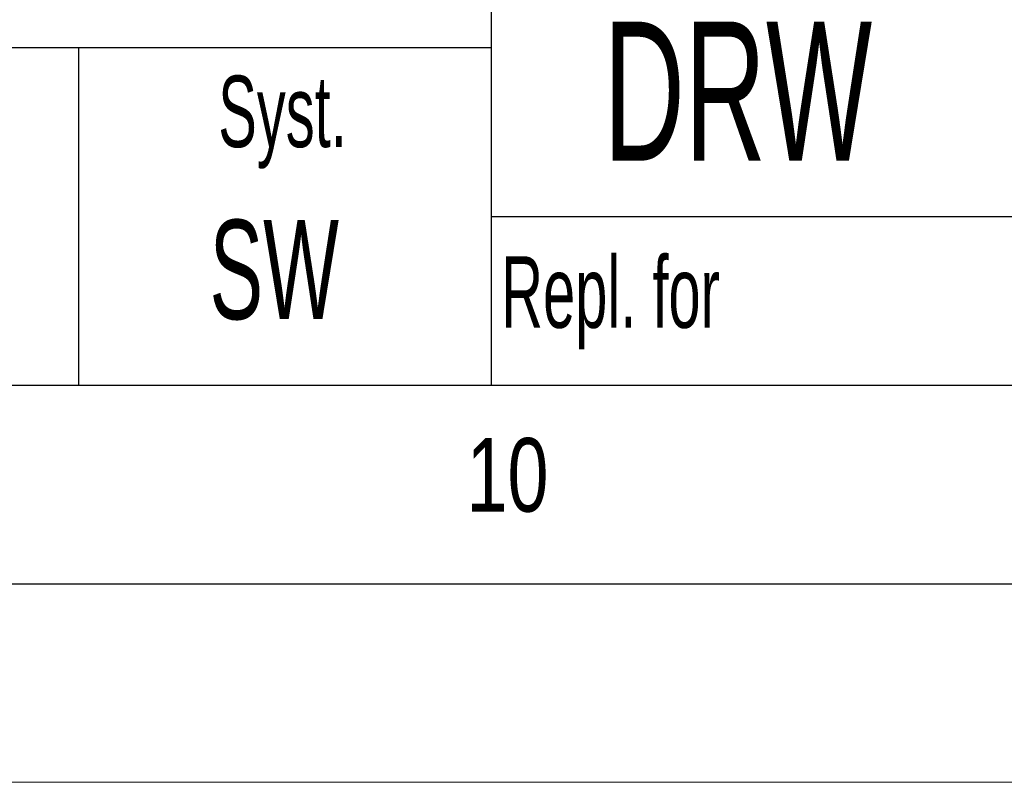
# Model space of a CAD drawing. Header units: millimetres. Extents: x 0 to 594, y 0 to 420.
# Tile 17 of 33: x 466 to 490, y 0 to 19. Entities that reach past the tile are written whole.
import ezdxf

# ---------------------------------------------------------------- set-up
doc = ezdxf.new("R2010")
doc.units = ezdxf.units.MM
doc.layers.add('FORMAT', color=7, linetype='Continuous')
doc.layers.add('SLD-0', color=7, linetype='Continuous')
doc.styles.add('SLDTEXTSTYLE0', font='TXT', dxfattribs={"width": 0.75})
doc.styles.add('SLDTEXTSTYLE1', font='TXT', dxfattribs={"width": 0.605})

msp = doc.modelspace()

# ---------------------------------------------------------------- linework, layer by layer
at = {"color": 7, "linetype": 'Continuous', "lineweight": 18}
msp.add_line((0, 0), (594, 0), dxfattribs=at)
at = {"layer": 'FORMAT'}
for p, q in [((477.4, 18.5), (477.4, 31.25)), ((443.6, 18.5), (477.4, 18.5)), ((467, 18.5), (467, 10)), ((477.4, 10), (477.4, 18.5)), ((477.4, 14.25), (584, 14.25)), ((20, 10), (584, 10)), ((399.4, 10), (584, 10)), ((15, 5), (589, 5))]:
    msp.add_line(p, q, dxfattribs=at)
at = {"layer": 'SLD-0'}
msp.add_line((399.4, 10), (584, 10), dxfattribs=at)

# ---------------------------------------------------------------- texts
at = {"color": 7, "linetype": 'Continuous', "lineweight": 0, "insert": (471.932, 14.162), "char_height": 2.5, "attachment_point": 2, "style": 'SLDTEXTSTYLE1'}
msp.add_mtext('SW', dxfattribs=at)
at = {"layer": 'FORMAT'}
for s, insert, char_height, attachment_point, style in [('DRW', (483.605, 19.154), 3.5, 2, 'SLDTEXTSTYLE1'), ('Syst.', (472.14, 17.794), 1.8, 2, 'SLDTEXTSTYLE1'), ('Repl. for', (477.648, 13.244), 1.8, 1, 'SLDTEXTSTYLE1'), ('10', (476.771, 8.668), 1.8521, 1, 'SLDTEXTSTYLE0')]:
    msp.add_mtext(s, dxfattribs=dict(at, insert=insert, char_height=char_height, attachment_point=attachment_point, style=style))

doc.saveas('drawing.dxf')
